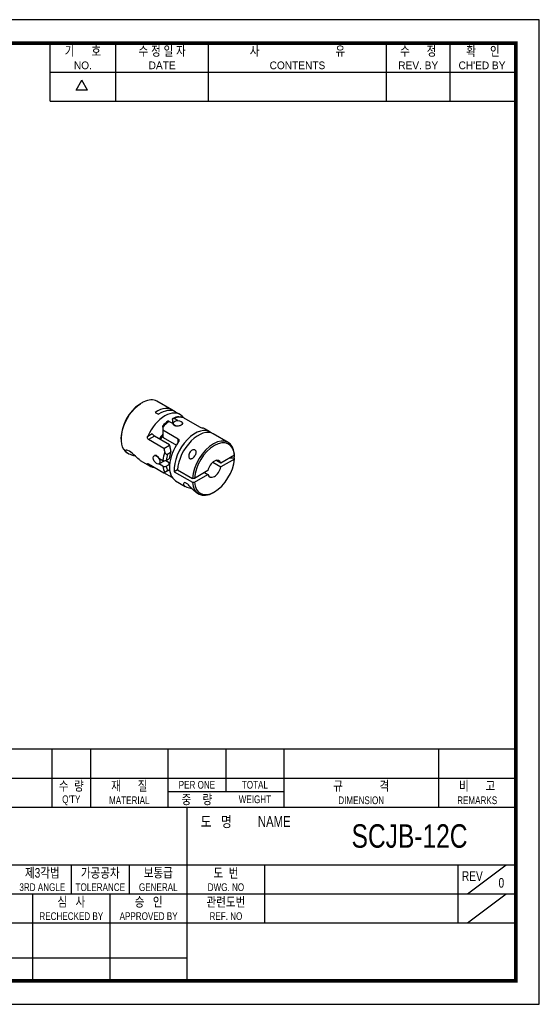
# Model space of a CAD drawing. Header units: millimetres. Extents: x 0 to 297, y 0 to 210.
# Tile 2 of 2: x 186 to 297, y 0 to 210. Entities that reach past the tile are written whole.
import ezdxf
from ezdxf.enums import TextEntityAlignment as Align

# ---------------------------------------------------------------- set-up
doc = ezdxf.new("R2010")
doc.units = ezdxf.units.MM
doc.header["$LTSCALE"] = 5
doc.layers.get('0').update_dxf_attribs({"linetype": 'CONTINUOUS'})
doc.layers.add('BM', color=2, linetype='CONTINUOUS')
doc.layers.add('D', color=7, linetype='CONTINUOUS')
doc.styles.get("Standard").update_dxf_attribs({"font": 'Gulim.ttf', "width": 0.8, "height": 3})

msp = doc.modelspace()

# ---------------------------------------------------------------- linework, layer by layer
for p, q in [((192.7139, 192.6407), (192.7139, 205)), ((206.7211, 192.6407), (206.7211, 205)), ((226.4959, 192.6407), (226.4959, 205)), ((264.3976, 192.6407), (264.3976, 205)), ((277.9928, 192.6407), (277.9928, 205)), ((192.7139, 198.8204), (291.588, 198.8204)), ((198.2565, 194.9765), (199.4924, 197.1172)), ((200.7283, 194.9765), (199.4924, 197.1172)), ((200.7283, 194.9765), (198.2565, 194.9765)), ((192.7139, 192.6407), (291.588, 192.6407)), ((292, 54.437), (147.8086, 54.437)), ((193.1259, 54.437), (193.1259, 42.0778)), ((201.3654, 54.437), (201.3654, 42.0778)), ((217.8444, 54.437), (217.8444, 42.0778)), ((230.2037, 54.437), (230.2037, 45.3736)), ((242.563, 54.437), (242.563, 42.0778)), ((275.521, 54.437), (275.521, 42.0778)), ((147.8086, 48.2574), (292, 48.2574)), ((217.8444, 45.3736), (242.563, 45.3736)), ((147.8086, 42.0778), (292, 42.0778)), ((221.9642, 5), (221.9642, 42.0778)), ((147.8086, 29.7185), (292, 29.7185)), ((197.2457, 29.7185), (197.2457, 23.5389)), ((209.6049, 29.7185), (209.6049, 23.5389)), ((238.4432, 29.7185), (238.4432, 17.3593)), ((279.6407, 29.7185), (279.6407, 17.3593)), ((281.7006, 23.5389), (289.9401, 29.7185)), ((147.8086, 23.5389), (221.9642, 23.5389)), ((189.0061, 23.5389), (189.0061, 5)), ((205.4852, 23.5389), (205.4852, 5)), ((221.9642, 23.5389), (292, 23.5389)), ((281.7006, 17.3593), (289.9401, 23.5389)), ((147.8086, 17.3593), (292, 17.3593)), ((147.8086, 9.8798), (221.9642, 9.8798))]:
    msp.add_line(p, q)
msp.add_lwpolyline([(297, 210), (0, 210), (0, 0), (297, 0)], close=True)
msp.add_lwpolyline([(292, 205, 0.8, 0.8, 0), (5, 205, 0.8, 0.8, 0), (5, 5, 0.8, 0.8, 0), (292, 5, 0.8, 0.8, 0)], format="xyseb", close=True)
at = {"layer": 'BM', "linetype": 'Continuous'}
for p, q in [((212.6904, 128.4864), (212.6759, 128.4947)), ((218.6794, 126.7841), (215.4974, 128.6212)), ((211.7567, 127.9632), (211.9688, 128.0864)), ((211.9832, 128.0781), (211.9688, 128.0864)), ((215.1508, 126.2493), (215.8579, 125.8411)), ((220.3764, 125.8043), (219.3865, 126.3758)), ((218.0853, 124.3308), (218.9257, 123.8456)), ((218.7924, 124.7359), (218.7924, 124.027)), ((218.9238, 123.918), (218.9238, 123.8467)), ((219.9216, 124.4953), (219.146, 124.9432)), ((220.588, 125.2609), (220.8632, 125.4197)), ((220.9238, 123.8599), (220.9238, 123.918)), ((221.2142, 125.0707), (224.5376, 123.1519)), ((216.7241, 123.0987), (216.7241, 123.3883)), ((216.7241, 123.0987), (216.7241, 122.4783)), ((220.0475, 120.5596), (216.7241, 122.4783)), ((216.7241, 122.4783), (216.7241, 121.0874)), ((226.8111, 122.0892), (225.8211, 122.6608)), ((207.8322, 120.7745), (207.8322, 120.5295)), ((213.5397, 121.1915), (214.459, 121.7223)), ((214.9805, 121.2069), (213.6664, 120.4482)), ((216.9898, 118.5294), (213.6664, 120.4482)), ((218.1824, 119.3583), (214.9805, 121.2069)), ((216.7241, 121.0874), (216.8457, 120.8907)), ((216.8457, 120.8907), (219.6426, 119.2759)), ((220.0475, 119.8894), (220.0475, 120.5596)), ((230.7002, 119.8438), (227.5182, 121.681)), ((209.1474, 117.6227), (209.3111, 117.5281)), ((216.9898, 118.5294), (218.1944, 119.2249)), ((218.4097, 117.7162), (217.7454, 117.3327)), ((218.1871, 119.3091), (218.1824, 119.3583)), ((218.1944, 119.2249), (218.1824, 119.3583)), ((218.211, 119.1105), (218.1876, 119.3092)), ((218.4097, 117.7162), (218.4462, 117.8734)), ((218.4178, 118.0508), (218.4462, 117.8734)), ((211.9563, 116.0009), (214.0264, 114.8057)), ((215.9328, 116.5014), (216.7732, 116.0161)), ((215.9336, 115.2748), (217.0755, 115.9341)), ((217.382, 115.9737), (218.1015, 115.5583)), ((217.483, 116.0177), (218.097, 116.3722)), ((218.097, 115.1474), (218.1015, 115.5583)), ((227.3838, 115.5991), (229.1066, 114.6044)), ((229.1066, 115.4209), (228.0909, 116.0074)), ((232.0007, 117.0918), (229.1066, 115.4209)), ((232.0007, 116.2753), (229.1066, 114.6044)), ((231.0418, 116.5382), (231.9869, 116.529)), ((231.9869, 116.529), (232.0014, 116.5207)), ((232.0007, 117.0918), (232.0014, 117.3372)), ((232.0007, 116.2753), (232.0014, 116.5207)), ((213.6664, 115.2634), (213.5397, 115.1903)), ((213.6664, 115.2634), (216.9898, 113.3447)), ((216.7732, 114.7914), (215.9347, 115.2755)), ((216.9898, 113.3447), (217.1596, 113.4427)), ((217.7454, 113.7809), (217.1596, 113.4427)), ((217.483, 114.7929), (218.097, 115.1474)), ((217.7454, 113.7809), (218.1814, 114.0327)), ((218.1279, 115.44), (218.2089, 115.3932)), ((219.867, 114.0056), (219.1599, 113.5974)), ((219.1599, 113.5974), (223.049, 111.352)), ((219.867, 114.0056), (223.049, 112.1685)), ((226.368, 113.8398), (223.4739, 112.1689)), ((225.6609, 113.4315), (226.368, 113.0233)), ((218.7576, 112.324), (216.9898, 113.3447)), ((219.4711, 111.6622), (221.5413, 110.467)), ((223.4739, 112.1689), (223.049, 112.1685)), ((223.049, 111.352), (223.4739, 111.3524)), ((223.4739, 111.3524), (226.368, 113.0233)), ((222.0793, 110.9349), (221.478, 111.282)), ((227.5252, 109.1598), (227.7373, 109.2823)), ((224.1864, 108.9398), (224.3502, 108.8453))]:
    msp.add_line(p, q, dxfattribs=at)
for centre, radius, start, end in [((222.545, 117.8245), 8.0519, 125.912704, 136.295297), ((-565.6801, -325.4679), 904.1254, 29.8008829, 29.8122739), ((220.5741, 121.3052), 4.0287, 95.69476, 114.339126), ((223.0691, 127.4885), 3.0242, 223.162125, 237.485305), ((225.9334, 125.8348), 3.0242, 242.514695, 256.837875), ((226.8409, 120.1369), 8.6944, 186.021129, 195.09017), ((226.2917, 120.1545), 8.1501, 188.216853, 194.958762), ((217.1266, 116.7091), 0.7779, 242.980234, 297.272139), ((217.1266, 115.4834), 0.777, 242.947905, 297.304468)]:
    msp.add_arc(centre, radius, start, end, dxfattribs=at)
for centre, major_axis, ratio, start_param, end_param in [((216.9673, 120.4401), (4.6816, -7.845), 0.56748451, 3.05457955, 3.21222305), ((212.3224, 123.1219), (-3.175, -5.4993), 0.57735027, 3.14159265, 3.84816907), ((212.3224, 123.1219), (3.175, 5.4993), 0.57735027, 0.86421991, 3.14159265), ((212.1102, 123.2444), (3.025, 5.2395), 0.57735027, 0.86813716, 2.35619449), ((217.2014, 120.305), (-3.175, -5.4993), 0.57735027, 2.97337748, 4.88060415), ((215.5044, 121.2848), (-3.175, -5.4993), 0.57735027, 3.03000583, 4.00581257), ((216.2115, 120.8765), (-3.175, -5.4993), 0.57735027, 3.14159265, 4.00581257), ((218.6156, 119.4885), (3.175, 5.4993), 0.57735027, 0.90378474, 1.22023215), ((218.6156, 119.4885), (3.175, 5.4993), 0.57735027, 0.35056418, 0.66701158), ((216.7241, 120.5806), (8.9803, 0), 0.57735027, 1.04719755, 1.13596234), ((223.6361, 116.5899), (-3.175, -5.4993), 0.57735027, 3.03000583, 5.57660889), ((224.3432, 116.1817), (-3.175, -5.4993), 0.57735027, 3.14159265, 5.41896539), ((222.6461, 117.1615), (-3.175, -5.4993), 0.57735027, 3.14159265, 3.30980782), ((214.8126, 121.5182), (-0.3784, 0.3568), 0.28009823, 0.70165561, 2.27245194), ((217.2014, 120.305), (1, 1.7321), 0.57735027, 1.1309457, 1.73647663), ((218.2621, 119.6926), (-1.875, -3.2476), 0.57735027, 4.54603366, 4.80043174), ((222.6461, 117.1615), (3.175, 5.4993), 0.57735027, 1.40258116, 3.14159265), ((227.5252, 114.3446), (-3.175, -5.4993), 0.57735027, 2.43501624, 5.41896539), ((227.7373, 114.2221), (-3.025, -5.2395), 0.57735027, 2.43893349, 5.41504815), ((221.2319, 117.978), (-3.175, -5.4993), 0.57735027, 5.06295316, 5.37940056), ((223.1234, 116.8859), (-4.4901, 7.7771), 0.57735027, 1.04719755, 1.13596234), ((221.5855, 117.7739), (-2.4951, -4.3216), 0.57735027, 5.04679293, 5.34691872), ((221.5855, 117.7739), (-2.925, -5.0662), 0.57735027, 5.1168454, 5.36922818), ((221.2319, 117.978), (-2.2451, -3.8886), 0.57735027, 5.66560686, 5.78552215), ((227.7373, 114.2221), (3.025, 5.2395), 0.57735027, 2.43893349, 5.41504815), ((227.7373, 114.2221), (-1, -1.7321), 0.57735027, 2.60887475, 5.24510689), ((222.8802, 117.0263), (-9.1348, 0.1319), 0.56748451, 3.07096226, 3.19026444), ((217.2014, 120.305), (3.175, 5.4993), 0.57735027, 2.97337748, 3.40339204), ((221.2319, 117.978), (-3.175, -5.4993), 0.57735027, 5.61617373, 5.93262113), ((221.5855, 117.7739), (-2.925, -5.0662), 0.57735027, 5.6263461, 5.87872889), ((221.5855, 117.7739), (-2.4951, -4.3216), 0.57735027, 5.64865556, 5.74119147), ((227.7373, 114.2221), (1, 1.7321), 0.57735027, 2.60887475, 5.24510689), ((227.5252, 114.3446), (3.175, 5.4993), 0.57735027, 2.43501624, 3.92699082)]:
    msp.add_ellipse(centre, major_axis=major_axis, ratio=ratio, start_param=start_param, end_param=end_param, dxfattribs=at)
for centre, major_axis in [((219.9238, 123.918), (-1, 0)), ((215.4336, 116.1409), (0.5, -0.866))]:
    msp.add_ellipse(centre, major_axis=major_axis, ratio=0.57735027, dxfattribs=at)
for points, knots in [([(218.0853, 124.3308), (218.0837, 124.3317), (218.0822, 124.3326), (218.0806, 124.3335), (218.0562, 124.3471), (218.0318, 124.3579), (218.008, 124.3655), (217.9695, 124.3777), (217.932, 124.3815), (217.8985, 124.3766), (217.8703, 124.3724), (217.8443, 124.362), (217.8221, 124.3461)], [0, 0, 0, 0, 0.008348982, 0.008348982, 0.008348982, 0.139053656, 0.139053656, 0.139053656, 0.352665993, 0.352665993, 0.352665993, 0.532859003, 0.532859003, 0.532859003, 0.532859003]), ([(218.7924, 124.7359), (218.7924, 124.7523), (218.7932, 124.7682), (218.7949, 124.7834), (218.7997, 124.8268), (218.8114, 124.8659), (218.8291, 124.8973), (218.8468, 124.9287), (218.871, 124.9533), (218.8997, 124.9692), (218.9282, 124.9849), (218.9619, 124.9923), (218.998, 124.9908), (219.0206, 124.9899), (219.0444, 124.9855), (219.0687, 124.9778), (219.094, 124.9698), (219.12, 124.9581), (219.146, 124.9432)], [0, 0, 0, 0, 0.07618358, 0.07618358, 0.07618358, 0.29389289, 0.29389289, 0.29389289, 0.5109592, 0.5109592, 0.5109592, 0.72658631, 0.72658631, 0.72658631, 0.85998731, 0.85998731, 0.85998731, 1, 1, 1, 1]), ([(220.1741, 125.3153), (220.21, 125.3186), (220.2464, 125.3193), (220.3593, 125.3148), (220.4343, 125.3024), (220.5071, 125.2828)], [0.631398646, 0.631398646, 0.631398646, 0.631398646, 0.75, 0.75, 1, 1, 1, 1]), ([(220.9237, 123.8858), (220.9237, 123.8686), (220.9221, 123.8514), (220.9187, 123.8343), (220.9075, 123.7769), (220.8767, 123.7193), (220.829, 123.6652), (220.7814, 123.6113), (220.7156, 123.5593), (220.637, 123.5133), (220.5593, 123.4678), (220.467, 123.4268), (220.3677, 123.3941), (220.2686, 123.3614), (220.1598, 123.3361), (220.0503, 123.3212), (219.9395, 123.306), (219.825, 123.3011), (219.7158, 123.3079), (219.6059, 123.3147), (219.4985, 123.3337), (219.4025, 123.3642), (219.3352, 123.3856), (219.2724, 123.4129), (219.2167, 123.4451), (219.1381, 123.4904), (219.0719, 123.5468), (219.0235, 123.6089), (218.9752, 123.6711), (218.9434, 123.7408), (218.9305, 123.8113), (218.9285, 123.8227), (218.9269, 123.8341), (218.9257, 123.8456)], [0.328880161, 0.328880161, 0.328880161, 0.328880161, 0.350864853, 0.350864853, 0.350864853, 0.424737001, 0.424737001, 0.424737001, 0.498312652, 0.498312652, 0.498312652, 0.57107308, 0.57107308, 0.57107308, 0.643759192, 0.643759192, 0.643759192, 0.717213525, 0.717213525, 0.717213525, 0.791114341, 0.791114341, 0.791114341, 0.84248724, 0.84248724, 0.84248724, 0.915434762, 0.915434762, 0.915434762, 0.988343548, 0.988343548, 0.988343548, 1, 1, 1, 1]), ([(213.6664, 120.4482), (213.5636, 120.5075), (213.4937, 120.6336), (213.464, 120.8431), (213.4656, 120.9155), (213.489, 121.0581), (213.5101, 121.1263), (213.5397, 121.1915)], [0, 0, 0, 0, 0.5, 0.5, 0.75, 0.75, 1, 1, 1, 1]), ([(220.0475, 120.5596), (220.1503, 120.5002), (220.1997, 120.386), (220.1902, 120.1992), (220.1744, 120.1349), (220.1234, 120.0082), (220.0892, 119.9477), (220.0475, 119.8894)], [0, 0, 0, 0, 0.5, 0.5, 0.75, 0.75, 1, 1, 1, 1]), ([(211.9574, 116.0003), (211.9347, 116.0134), (211.9116, 116.0275), (211.6337, 116.207), (211.3151, 116.5184), (210.5117, 117.3079), (210.0357, 117.7433), (209.201, 118.2266), (208.8672, 118.2574), (208.7193, 118.0196), (208.8948, 117.7889), (209.533, 117.3847), (209.9761, 117.2085), (210.5923, 117.0352), (210.7194, 117.0027), (210.8499, 116.9716)], [0.238365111, 0.238365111, 0.238365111, 0.238365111, 0.25, 0.25, 0.375, 0.375, 0.5, 0.5, 0.625, 0.625, 0.75, 0.75, 0.875, 0.875, 0.906456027, 0.906456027, 0.906456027, 0.906456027]), ([(217.1596, 117.811), (217.1792, 117.7381), (217.2057, 117.6675), (217.2767, 117.532), (217.3209, 117.4683), (217.4284, 117.3629), (217.4918, 117.3222), (217.625, 117.2903), (217.6908, 117.3011), (217.7454, 117.3327)], [0, 0, 0, 0, 0.25, 0.25, 0.5, 0.5, 0.75, 0.75, 1, 1, 1, 1]), ([(222.5224, 116.3929), (222.4748, 116.4203), (222.4328, 116.4612), (222.4, 116.5093), (222.3674, 116.5571), (222.3426, 116.613), (222.325, 116.6717), (222.2973, 116.7644), (222.2865, 116.8664), (222.2883, 116.9679), (222.2908, 117.1137), (222.3191, 117.2637), (222.3675, 117.4056), (222.4168, 117.5504), (222.4889, 117.6912), (222.5805, 117.8159), (222.6562, 117.919), (222.7473, 118.0135), (222.849, 118.0896), (222.931, 118.1509), (223.022, 118.2016), (223.1153, 118.2355), (223.1943, 118.2642), (223.2771, 118.2813), (223.3564, 118.2841), (223.436, 118.2869), (223.5145, 118.2752), (223.5832, 118.2492), (223.6451, 118.2258), (223.7008, 118.1903), (223.7455, 118.1459), (223.7886, 118.1031), (223.8226, 118.0509), (223.846, 117.9938), (223.8704, 117.9341), (223.8839, 117.8676), (223.8872, 117.7989), (223.8909, 117.7226), (223.8823, 117.6419), (223.8642, 117.5617), (223.8431, 117.4679), (223.8087, 117.3728), (223.7657, 117.2811), (223.7138, 117.1704), (223.6484, 117.0622), (223.5752, 116.9616), (223.4871, 116.8406), (223.3858, 116.7275), (223.2773, 116.6308), (223.1841, 116.5476), (223.0832, 116.4744), (222.9788, 116.4223), (222.9117, 116.3888), (222.8416, 116.3636), (222.7723, 116.3529), (222.7185, 116.3445), (222.6639, 116.345), (222.6131, 116.357), (222.5814, 116.3645), (222.5507, 116.3765), (222.5224, 116.3929)], [0, 0, 0, 0, 0.03426961, 0.03426961, 0.03426961, 0.06808909, 0.06808909, 0.06808909, 0.12176705, 0.12176705, 0.12176705, 0.19914637, 0.19914637, 0.19914637, 0.27812047, 0.27812047, 0.27812047, 0.34331647, 0.34331647, 0.34331647, 0.39574937, 0.39574937, 0.39574937, 0.44013673, 0.44013673, 0.44013673, 0.4848227, 0.4848227, 0.4848227, 0.52493626, 0.52493626, 0.52493626, 0.56349312, 0.56349312, 0.56349312, 0.60369402, 0.60369402, 0.60369402, 0.64838497, 0.64838497, 0.64838497, 0.70063834, 0.70063834, 0.70063834, 0.76377817, 0.76377817, 0.76377817, 0.83995175, 0.83995175, 0.83995175, 0.90539864, 0.90539864, 0.90539864, 0.94733751, 0.94733751, 0.94733751, 0.97989005, 0.97989005, 0.97989005, 1, 1, 1, 1]), ([(215.9328, 116.5014), (215.9096, 116.5443), (215.8845, 116.5861), (215.858, 116.6261), (215.7972, 116.7178), (215.727, 116.8013), (215.6526, 116.8692), (215.6005, 116.9168), (215.5454, 116.9575), (215.4897, 116.9897), (215.4111, 117.0351), (215.3292, 117.0642), (215.2512, 117.075), (215.1732, 117.0858), (215.0969, 117.0785), (215.0294, 117.0544), (215.0059, 117.046), (214.9832, 117.0354), (214.9616, 117.0229)], [0, 0, 0, 0, 0.032051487, 0.032051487, 0.032051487, 0.105953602, 0.105953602, 0.105953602, 0.157327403, 0.157327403, 0.157327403, 0.230276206, 0.230276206, 0.230276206, 0.303186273, 0.303186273, 0.303186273, 0.328638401, 0.328638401, 0.328638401, 0.328638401]), ([(213.5397, 115.1903), (213.505, 115.2266), (213.4811, 115.2592), (213.4718, 115.2834), (213.4647, 115.3019), (213.4661, 115.316), (213.4769, 115.3231), (213.4879, 115.3302), (213.509, 115.3304), (213.539, 115.3219), (213.5649, 115.3145), (213.5982, 115.3004), (213.6357, 115.2805), (213.6456, 115.2752), (213.6559, 115.2695), (213.6664, 115.2634)], [0, 0, 0, 0, 0.29684631, 0.29684631, 0.29684631, 0.52350933, 0.52350933, 0.52350933, 0.7523319, 0.7523319, 0.7523319, 0.94896129, 0.94896129, 0.94896129, 1, 1, 1, 1]), ([(221.478, 111.282), (221.3457, 111.2668), (221.2806, 111.1914), (221.1941, 111.0406), (221.1802, 110.9586), (221.2156, 110.7198), (221.3424, 110.5668), (221.881, 110.2907), (222.31, 110.1704), (222.88, 110.0124), (222.9074, 110.0047), (222.935, 109.997)], [0, 0, 0, 0, 0.0625, 0.0625, 0.125, 0.125, 0.25, 0.25, 0.375, 0.375, 0.381277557, 0.381277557, 0.381277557, 0.381277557]), ([(224.1899, 108.9379), (223.8806, 109.1167), (223.5425, 109.3897), (223.0281, 109.8917), (222.8465, 110.0857), (222.4743, 110.5009), (222.2895, 110.7223), (222.0793, 110.9349)], [0.761816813, 0.761816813, 0.761816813, 0.761816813, 0.875, 0.875, 0.9375, 0.9375, 1, 1, 1, 1])]:
    msp.add_open_spline(points, degree=3, knots=knots, dxfattribs=at)

# ---------------------------------------------------------------- texts
at = {"layer": 'D', "width": 0.8}
for s, height, p in [('기      호', 2.05988, (199.7175, 203.3521)), ('수 정 일 자', 2.05988, (216.6085, 203.3521)), ('사                           유', 2.059877, (245.4468, 203.3521)), ('수      정', 2.05988, (271.1952, 203.3521)), ('확     인', 2.05988, (284.9964, 203.3521)), ('수  량', 2.05988, (197.2457, 46.6095)), ('재      질', 2.05988, (209.6049, 46.6095)), ('PER ONE', 1.6479, (224.0241, 46.8155)), ('TOTAL', 1.6479, (236.3833, 46.8155)), ('규             격', 2.059877, (259.042, 46.6095)), ('비      고', 2.05988, (283.7605, 46.6095)), ("Q'TY", 1.6479, (197.2457, 43.5197)), ('MATERIAL', 1.6479, (209.6049, 43.5197)), ('중    량', 2.05988, (224.0241, 43.7257)), ('WEIGHT', 1.6479, (236.3833, 43.7257)), ('DIMENSION', 1.6479, (259.042, 43.5197)), ('REMARKS', 1.6479, (283.7605, 43.5197)), ('도   명', 2.30706, (228.1438, 38.988)), ('NAME', 2.30706, (240.5031, 38.988)), ('SCJB-12C', 5, (269.3414, 35.8982)), ('제3각법', 2.05988, (191.066, 28.0706)), ('가공공차', 2.05988, (203.4253, 28.0706)), ('보통급', 2.05988, (215.7845, 28.0706)), ('도  번', 2.05988, (230.2037, 28.0706)), ('REV', 2.05988, (282.7306, 27.3497)), ('3RD ANGLE', 1.6479, (191.066, 24.9808)), ('TOLERANCE', 1.6479, (203.4253, 24.9808)), ('GENERAL', 1.6479, (215.7845, 24.9808)), ('DWG. NO', 1.6479, (230.2037, 24.9808)), ('0', 2.0599, (288.9102, 25.9078)), ('심   사', 2.05988, (197.2457, 21.891)), ('승   인', 2.05988, (213.7247, 21.891)), ('관련도번', 2.05988, (230.2037, 21.891)), ('REF. NO', 1.6479, (230.2037, 18.8012))]:
    msp.add_text(s, height=height, dxfattribs=at).set_placement(p, align=Align.MIDDLE)
at = {"layer": 'D'}
for s, p in [('NO.', (199.7175, 200.2623)), ('DATE', (216.6085, 200.2623)), ('CONTENTS', (245.4468, 200.2623)), ('REV. BY', (271.1952, 200.2623)), ("CH'ED BY", (284.7904, 200.2623))]:
    msp.add_text(s, height=1.6479, dxfattribs=at).set_placement(p, align=Align.MIDDLE)
at = {"layer": 'D', "width": 0.8}
for s, p in [('RECHECKED BY', (197.2457, 17.9772)), ('APPROVED BY', (213.7247, 17.9772))]:
    msp.add_text(s, height=1.647902, dxfattribs=at).set_placement(p, align=Align.CENTER)

doc.saveas('drawing.dxf')
